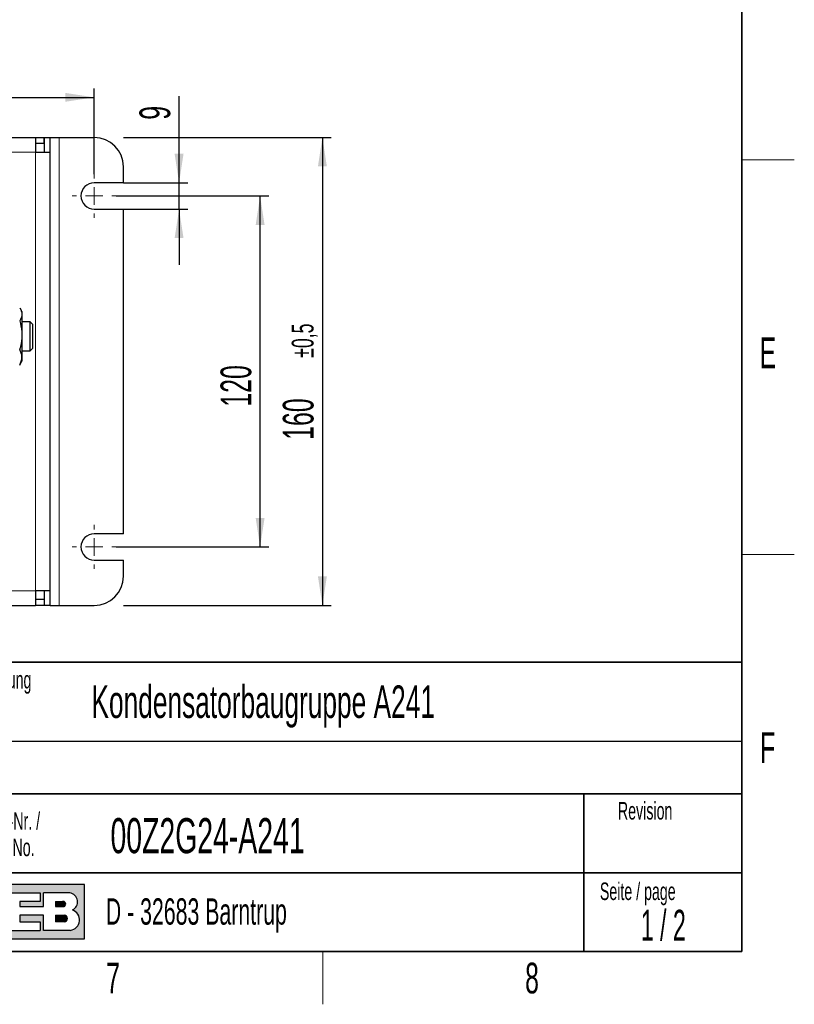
# Model space of a CAD drawing. Header units: millimetres. Extents: x 5 to 418, y 2 to 292.
# Tile 12 of 19: x 326 to 414, y 6 to 118. Entities that reach past the tile are written whole.
import ezdxf

# ---------------------------------------------------------------- set-up
doc = ezdxf.new("R2010")
doc.units = ezdxf.units.MM
doc.layers.add('SLD-0', color=7, linetype='Continuous')
doc.styles.add('SLDTEXTSTYLE0', font='TXT', dxfattribs={"width": 0.605})
doc.styles.add('SLDTEXTSTYLE1', font='TXT', dxfattribs={"width": 0.563})
doc.dimstyles.new('SLDDIMSTYLE0', dxfattribs={"dimtxt": 3.5, "dimasz": 3.302, "dimexe": 0, "dimexo": 0.0625, "dimgap": 0.875, "dimtad": 1, "dimlfac": 3, "dimrnd": 1e-09, "dimzin": 12, "dimdsep": 46, "dimtxsty": 'SLDTEXTSTYLE0', "dimsah": 1, "dimcen": 0.09, "dimadec": 0, "dimazin": 3, "dimtfac": 1, "dimtofl": 0, "dimtmove": 0, "dimatfit": 3, "dimfxl": 1, "dimfrac": 2, "dimtolj": 1, "dimtzin": 12, "dimarcsym": 0})
doc.dimstyles.new('SLDDIMSTYLE1', dxfattribs={"dimtxt": 3.5, "dimasz": 3.302, "dimexe": 0, "dimexo": 0.0625, "dimgap": 0.875, "dimtad": 1, "dimlfac": 3, "dimrnd": 1e-09, "dimzin": 12, "dimdsep": 46, "dimtxsty": 'SLDTEXTSTYLE0', "dimsah": 1, "dimcen": 0.09, "dimadec": 0, "dimazin": 3, "dimtfac": 1, "dimtmove": 0, "dimatfit": 0, "dimfxl": 1, "dimfrac": 2, "dimtolj": 1, "dimtzin": 12, "dimarcsym": 0})
doc.dimstyles.new('SLDDIMSTYLE3', dxfattribs={"dimtxt": 3.5, "dimasz": 3.302, "dimexe": 0, "dimexo": 0.0625, "dimgap": 0.875, "dimtad": 1, "dimlfac": 3, "dimrnd": 1e-09, "dimzin": 12, "dimdsep": 46, "dimtxsty": 'SLDTEXTSTYLE0', "dimsah": 1, "dimcen": 0.09, "dimadec": 0, "dimazin": 3, "dimtol": 1, "dimtp": 0.5, "dimtm": 0.5, "dimtfac": 1, "dimtofl": 0, "dimtmove": 0, "dimatfit": 3, "dimfxl": 1, "dimfrac": 2, "dimtolj": 1, "dimarcsym": 0})

# ---------------------------------------------------------------- blocks, each defined once
blk = doc.blocks.new('SW_NOTE_0_2')
at = {"layer": 'SLD-0', "color": 0, "char_height": 2, "attachment_point": 1, "style": 'SLDTEXTSTYLE0'}
for s, insert in [('Material-Nr. /', (0, 2.5781354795)), ('Material No.', (0, -0.4218645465))]:
    blk.add_mtext(s, dxfattribs=dict(at, insert=insert))
blk = doc.blocks.new('_D_17')
at = {"layer": 'SLD-0', "color": 7}
for p, q in [((220.8571403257, 100.6290610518), (220.8571403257, 110.3672207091)), ((334.190473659, 100.6290610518), (334.190473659, 110.3672207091)), ((220.8571403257, 109.3672207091), (334.190473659, 109.3672207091))]:
    blk.add_line(p, q, dxfattribs=at)
for points in [[(220.8571403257, 109.3672207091), (224.1591403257, 108.8592207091), (224.1591403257, 109.8752207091)], [(334.190473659, 109.3672207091), (330.888473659, 109.8752207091), (330.888473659, 108.8592207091)]]:
    blk.add_solid(points, dxfattribs=at)
at = {"layer": 'SLD-0', "color": 7, "insert": (273.513390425, 113.8789580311), "char_height": 3.5, "attachment_point": 1, "style": 'SLDTEXTSTYLE0'}
blk.add_mtext('340', dxfattribs=at)
blk = doc.blocks.new('_D_18')
at = {"layer": 'SLD-0', "color": 7}
for p, q in [((336.690473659, 98.1290610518), (354.1101655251, 98.1290610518)), ((353.1101655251, 58.1290610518), (353.1101655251, 98.1290610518)), ((336.690473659, 58.1290610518), (354.1101655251, 58.1290610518))]:
    blk.add_line(p, q, dxfattribs=at)
for points in [[(353.1101655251, 98.1290610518), (352.6021655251, 94.8270610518), (353.6181655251, 94.8270610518)], [(353.1101655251, 58.1290610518), (353.6181655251, 61.4310610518), (352.6021655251, 61.4310610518)]]:
    blk.add_solid(points, dxfattribs=at)
at = {"layer": 'SLD-0', "color": 7, "insert": (348.598428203, 74.1186444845), "char_height": 3.5, "attachment_point": 1, "rotation": 89.99999999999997, "style": 'SLDTEXTSTYLE0'}
blk.add_mtext('120', dxfattribs=at)
blk = doc.blocks.new('_D_19')
at = {"layer": 'SLD-0', "color": 7}
for p, q in [((343.8717790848, 99.6290610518), (343.8717790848, 109.4897743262)), ((337.5238069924, 99.6290610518), (344.8717790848, 99.6290610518)), ((343.8717790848, 96.6290610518), (343.8717790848, 99.6290610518)), ((337.5238069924, 96.6290610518), (344.8717790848, 96.6290610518)), ((343.8717790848, 96.6290610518), (343.8717790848, 90.2790610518))]:
    blk.add_line(p, q, dxfattribs=at)
for points in [[(343.8717790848, 99.6290610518), (344.3797790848, 102.9310610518), (343.3637790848, 102.9310610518)], [(343.8717790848, 96.6290610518), (343.3637790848, 93.3270610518), (344.3797790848, 93.3270610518)]]:
    blk.add_solid(points, dxfattribs=at)
at = {"layer": 'SLD-0', "color": 7, "insert": (339.3600417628, 106.8161632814), "char_height": 3.5, "attachment_point": 1, "rotation": 90.00000000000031, "style": 'SLDTEXTSTYLE0'}
blk.add_mtext('9', dxfattribs=at)
blk = doc.blocks.new('_D_20')
at = {"layer": 'SLD-0'}
for p, q in [((337.5238069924, 104.7957277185), (361.208875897, 104.7957277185)), ((360.208875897, 104.7957277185), (360.208875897, 51.4623943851)), ((337.5238069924, 51.4623943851), (361.208875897, 51.4623943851))]:
    blk.add_line(p, q, dxfattribs=at)
for points in [[(360.208875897, 104.7957277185), (359.700875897, 101.4937277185), (360.716875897, 101.4937277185)], [(360.208875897, 51.4623943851), (360.716875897, 54.7643943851), (359.700875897, 54.7643943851)]]:
    blk.add_solid(points, dxfattribs=at)
at = {"layer": 'SLD-0', "attachment_point": 1, "rotation": 90.00000000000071, "style": 'SLDTEXTSTYLE0'}
for s, insert, char_height in [('±0,5', (356.7129501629, 79.6901476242), 2.485), ('160', (355.6971385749, 70.3379009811), 3.5)]:
    blk.add_mtext(s, dxfattribs=dict(at, insert=insert, char_height=char_height))
blk = doc.blocks.new('SW_CENTERMARKSYMBOL_7')
at = {"layer": 'SLD-0', "color": 0, "lineweight": 18}
for p, q in [((0, 2), (0, 2.5)), ((-2, 0), (-2.5, 0)), ((0, 0), (-1, 0)), ((0, 0), (0, 1)), ((0, 0), (0, -1)), ((0, 0), (1, 0)), ((2, 0), (2.5, 0)), ((0, -2), (0, -2.5))]:
    blk.add_line(p, q, dxfattribs=at)
blk = doc.blocks.new('SW_CENTERMARKSYMBOL_8')
at = {"layer": 'SLD-0', "color": 0, "lineweight": 18}
for p, q in [((0, 2), (0, 2.5)), ((-2, 0), (-2.5, 0)), ((0, 0), (-1, 0)), ((0, 0), (0, 1)), ((0, 0), (0, -1)), ((0, 0), (1, 0)), ((2, 0), (2.5, 0)), ((0, -2), (0, -2.5))]:
    blk.add_line(p, q, dxfattribs=at)

msp = doc.modelspace()

# ---------------------------------------------------------------- hatches: boundary and pattern name
at = {"linetype": 'Continuous'}
h = msp.add_hatch(color=7, dxfattribs=at)
h.paths.add_polyline_path([(319.519086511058, 13.45626988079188), (333.083981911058, 13.45626988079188), (333.083981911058, 19.65736492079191), (319.519086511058, 19.65736492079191)], flags=0)
edge = h.paths.add_edge_path(flags=0)
edge.add_arc((331.3188604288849, 15.61738520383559), 1.20464082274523, -81.72003226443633, 70.1709600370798, ccw=False)
edge.add_line((331.4923410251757, 14.42530131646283), (331.480008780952, 14.42519098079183))
edge.add_line((331.480008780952, 14.42519098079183), (328.4331606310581, 14.42519098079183))
edge.add_line((328.4331606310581, 14.42519098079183), (328.4331606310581, 16.16924896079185))
edge.add_line((328.4331606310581, 16.16924896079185), (325.7201815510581, 16.16924896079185))
edge.add_line((325.7201815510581, 16.16924896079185), (325.7201815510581, 15.39411208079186))
edge.add_line((325.7201815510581, 15.39411208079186), (328.0455921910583, 15.39411208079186))
edge.add_line((328.0455921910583, 15.39411208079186), (328.0455921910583, 14.42519098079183))
edge.add_line((328.0455921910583, 14.42519098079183), (323.2009866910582, 14.42519098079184))
edge.add_line((323.2009866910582, 14.42519098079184), (321.8444971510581, 16.55681740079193))
edge.add_line((321.8444971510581, 16.55681740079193), (321.8444971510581, 14.42519098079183))
edge.add_line((321.8444971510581, 14.42519098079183), (320.4880076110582, 14.42519098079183))
edge.add_line((320.4880076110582, 14.42519098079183), (320.4880076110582, 18.68844382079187))
edge.add_line((320.4880076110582, 18.68844382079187), (321.8444971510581, 18.68844382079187))
edge.add_line((321.8444971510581, 18.68844382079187), (321.8444971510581, 17.33195428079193))
edge.add_line((321.8444971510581, 17.33195428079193), (323.0072024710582, 18.68844382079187))
edge.add_line((323.0072024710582, 18.68844382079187), (328.0455921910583, 18.68844382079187))
edge.add_line((328.0455921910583, 18.68844382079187), (328.0455921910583, 17.71952272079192))
edge.add_line((328.0455921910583, 17.71952272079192), (325.7201815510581, 17.71952272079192))
edge.add_line((325.7201815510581, 17.71952272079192), (325.7201815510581, 17.13817006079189))
edge.add_line((325.7201815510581, 17.13817006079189), (328.4331606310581, 17.13817006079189))
edge.add_line((328.4331606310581, 17.13817006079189), (328.4331606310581, 18.68844382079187))
edge.add_line((328.4331606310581, 18.68844382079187), (331.4242487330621, 18.68844382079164))
edge.add_line((331.4242487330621, 18.68844382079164), (331.4256482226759, 18.68844382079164))
edge.add_line((331.4256482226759, 18.68844382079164), (331.4259454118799, 18.68845828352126))
edge.add_arc((331.2860949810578, 17.67430640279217), 1.023749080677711, -64.45894120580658, 82.14849338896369, ccw=False)
h = msp.add_hatch(color=7, dxfattribs=at)
edge = h.paths.add_edge_path(flags=0)
edge.add_line((329.7896501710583, 17.13817006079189), (330.6013652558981, 17.13817006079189))
edge.add_arc((330.6568434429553, 17.42884639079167), 0.2959232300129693, 259.1945394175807, 460.8054605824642)
edge.add_line((330.6013652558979, 17.71952272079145), (329.7896501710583, 17.71952272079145))
edge.add_line((329.7896501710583, 17.71952272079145), (329.7896501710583, 17.13817006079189))
h = msp.add_hatch(color=7, dxfattribs=at)
edge = h.paths.add_edge_path(flags=0)
edge.add_line((329.7896501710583, 15.39411208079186), (330.7588584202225, 15.39411208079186))
edge.add_arc((330.7588584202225, 15.78168052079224), 0.3875684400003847, 270.0000000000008, 450.0000000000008)
edge.add_line((330.7588584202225, 16.16924896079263), (330.7386620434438, 16.16924896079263))
edge.add_line((330.7386620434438, 16.16924896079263), (329.7896501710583, 16.16924896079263))
edge.add_line((329.7896501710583, 16.16924896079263), (329.7896501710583, 15.39411208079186))

# ---------------------------------------------------------------- linework, layer by layer
at = {"color": 7, "linetype": 'Continuous', "lineweight": 25}
for p, q in [((298.3571403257, 104.7957277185), (327.5238069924, 104.7957277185)), ((327.5238069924, 104.7957277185), (327.5238069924, 103.1290610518)), ((327.5238069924, 104.7957277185), (328.490473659, 104.7957277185)), ((328.490473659, 104.1290610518), (328.490473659, 104.7957277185)), ((328.5238069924, 104.7957277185), (329.190473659, 104.7957277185)), ((328.5238069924, 103.1290610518), (328.5238069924, 104.7957277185)), ((329.190473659, 103.1290610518), (329.190473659, 104.7957277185)), ((329.190473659, 104.7957277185), (330.190473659, 104.7957277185)), ((330.190473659, 104.7957277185), (334.190473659, 104.7957277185)), ((327.5238069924, 104.1290610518), (328.490473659, 104.1290610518)), ((327.5238069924, 103.1290610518), (329.190473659, 103.1290610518)), ((329.190473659, 53.1290610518), (329.190473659, 103.1290610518)), ((337.5238069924, 99.6290610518), (337.5238069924, 101.4623943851)), ((337.5238069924, 99.6290610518), (334.190473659, 99.6290610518)), ((334.190473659, 96.6290610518), (337.5238069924, 96.6290610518)), ((337.5238069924, 59.6290610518), (337.5238069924, 96.6290610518)), ((325.9571403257, 84.9623943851), (325.7468123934, 85.3266930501)), ((325.9571403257, 84.9623943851), (325.9571403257, 84.6423661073)), ((325.9571403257, 84.6423661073), (325.9571403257, 82.2528823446)), ((326.8838069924, 83.7957277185), (325.9571403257, 83.7957277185)), ((327.190473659, 83.4890610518), (326.8838069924, 83.7957277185)), ((326.8838069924, 80.4623943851), (326.8838069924, 83.7957277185)), ((327.190473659, 80.7690610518), (327.190473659, 83.4890610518)), ((325.9571403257, 82.2528823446), (325.9571403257, 79.7395772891)), ((325.9571403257, 80.4623943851), (326.8838069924, 80.4623943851)), ((325.9571403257, 79.7395772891), (325.9571403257, 79.2957277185)), ((326.8838069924, 80.4623943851), (327.190473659, 80.7690610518)), ((325.7040771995, 78.860535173), (325.7409390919, 78.9348200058)), ((325.7468123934, 78.9314290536), (325.9571403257, 79.2957277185)), ((337.5238069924, 59.6290610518), (334.190473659, 59.6290610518)), ((334.190473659, 56.6290610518), (337.5238069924, 56.6290610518)), ((337.5238069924, 54.7957277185), (337.5238069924, 56.6290610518)), ((329.190473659, 53.1290610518), (327.5238069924, 53.1290610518)), ((327.5238069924, 53.1290610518), (327.5238069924, 51.4623943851)), ((328.5238069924, 51.4623943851), (328.5238069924, 53.1290610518)), ((329.190473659, 51.4623943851), (329.190473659, 53.1290610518)), ((328.490473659, 52.1290610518), (327.5238069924, 52.1290610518)), ((328.490473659, 52.1290610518), (328.490473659, 51.4623943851)), ((298.3571403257, 51.4623943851), (327.5238069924, 51.4623943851)), ((328.490473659, 51.4623943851), (327.5238069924, 51.4623943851)), ((329.190473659, 51.4623943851), (328.5238069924, 51.4623943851)), ((329.190473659, 51.4623943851), (330.190473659, 51.4623943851)), ((330.190473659, 51.4623943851), (334.190473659, 51.4623943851))]:
    msp.add_line(p, q, dxfattribs=at)
at = {"color": 7, "linetype": 'Continuous', "lineweight": 18}
for p, q in [((330.190473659, 51.4623943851), (330.190473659, 104.7957277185)), ((327.5238069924, 103.1290610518), (298.3571403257, 103.1290610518)), ((327.5238069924, 53.1290610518), (327.5238069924, 103.1290610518)), ((298.3571403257, 53.1290610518), (327.5238069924, 53.1290610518))]:
    msp.add_line(p, q, dxfattribs=at)
at = {"color": 7, "linetype": 'Continuous', "lineweight": 25}
for centre, radius, start, end in [((334.190473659, 101.4623943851), 3.333333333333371, 0, 90), ((334.190473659, 98.1290610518), 1.500000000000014, 90, 270), ((334.190473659, 58.1290610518), 1.500000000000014, 90, 270), ((334.190473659, 54.7957277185), 3.333333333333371, 270, 0)]:
    msp.add_arc(centre, radius, start, end, dxfattribs=at)
for points, knots in [([(325.7409390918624, 85.32330209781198), (325.7966126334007, 85.22521385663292), (325.9232221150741, 85.00214736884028), (325.9449607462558, 84.77155878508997), (325.9571403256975, 84.64236610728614)], [0, 0, 0, 0, 0.4397264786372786, 1, 1, 1, 1]), ([(325.9571403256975, 84.64236610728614), (325.9568381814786, 84.62446545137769), (325.9545500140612, 84.48890205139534), (325.8992803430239, 84.23330355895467), (325.7695412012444, 84.0032341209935), (325.7040771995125, 83.88714528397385)], [0, 0, 0, 0, 0.0700880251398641, 0.5307833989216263, 0.9999999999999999, 0.9999999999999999, 0.9999999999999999, 0.9999999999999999]), ([(325.7040771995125, 83.88714528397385), (325.8059467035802, 83.48116674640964), (325.9411560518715, 82.94231958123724), (325.9539785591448, 82.38925635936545), (325.9571403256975, 82.25288234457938)], [0, 0, 0, 0, 0.753420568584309, 1, 1, 1, 1]), ([(325.9571403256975, 82.25288234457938), (325.9266984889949, 81.82663182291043), (325.8871786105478, 81.27326939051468), (325.738280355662, 80.74090735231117), (325.7040771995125, 80.61861940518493)], [0, 0, 0, 0, 0.7702917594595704, 1, 1, 1, 1]), ([(325.9571403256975, 79.73957728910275), (325.9568381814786, 79.76041282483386), (325.9545500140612, 79.91820235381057), (325.8992803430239, 80.21570717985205), (325.7695412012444, 80.48349736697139), (325.7040771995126, 80.61861940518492)], [0, 0, 0, 0, 0.0700880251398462, 0.5307833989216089, 1, 1, 1, 1]), ([(325.7040771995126, 78.86053517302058), (325.774807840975, 79.00329547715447), (325.917565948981, 79.29143355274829), (325.9438692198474, 79.5892941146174), (325.9571403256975, 79.73957728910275)], [0, 0, 0, 0, 0.4954579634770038, 1, 1, 1, 1])]:
    msp.add_open_spline(points, degree=3, knots=knots, dxfattribs=at)
at = {"layer": 'SLD-0', "lineweight": 35}
for p, q in [((408, 12), (408, 282.5)), ((318, 45), (408, 45)), ((408, 45), (408, 12)), ((408, 30), (318, 30)), ((390, 12), (390, 30)), ((318, 21), (390, 21)), ((390, 21), (408, 21)), ((26, 12), (408, 12)), ((408, 12), (318, 12))]:
    msp.add_line(p, q, dxfattribs=at)
at = {"layer": 'SLD-0', "lineweight": 18}
for p, q in [((408, 102.25), (414, 102.25)), ((408, 57.25), (414, 57.25)), ((360.25, 6), (360.25, 12))]:
    msp.add_line(p, q, dxfattribs=at)
at = {"layer": 'SLD-0'}
for p, q in [((318, 36), (408, 36)), ((331.4242487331, 18.6884438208), (331.4256482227, 18.6884438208)), ((331.4256482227, 18.6884438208), (331.4259454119, 18.6884582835)), ((331.480008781, 14.4251909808), (331.4923410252, 14.4253013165))]:
    msp.add_line(p, q, dxfattribs=at)
at = {"layer": 'SLD-0', "linetype": 'Continuous'}
for p, q in [((333.0839819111, 19.6573649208), (319.5190865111, 19.6573649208)), ((333.0839819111, 13.4562698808), (333.0839819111, 19.6573649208)), ((323.0072024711, 18.6884438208), (328.0455921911, 18.6884438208)), ((328.0455921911, 18.6884438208), (328.0455921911, 17.7195227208)), ((331.4242487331, 18.6884438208), (328.4331606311, 18.6884438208)), ((328.4331606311, 17.1381700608), (328.4331606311, 18.6884438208)), ((331.4242487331, 18.6884438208), (331.4256482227, 18.6884438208)), ((331.4256482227, 18.6884438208), (331.4259454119, 18.6884582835)), ((325.7201815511, 17.7195227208), (325.7201815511, 17.1381700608)), ((328.0455921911, 17.7195227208), (325.7201815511, 17.7195227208)), ((325.7201815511, 17.1381700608), (328.4331606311, 17.1381700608)), ((329.7896501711, 17.7195227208), (330.6013652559, 17.7195227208)), ((329.7896501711, 17.7195227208), (329.7896501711, 17.1381700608)), ((329.7896501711, 17.1381700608), (330.6013652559, 17.1381700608)), ((325.7201815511, 16.1692489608), (325.7201815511, 15.3941120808)), ((328.4331606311, 16.1692489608), (325.7201815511, 16.1692489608)), ((328.4331606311, 14.4251909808), (328.4331606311, 16.1692489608)), ((329.7896501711, 16.1692489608), (330.7588584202, 16.1692489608)), ((329.7896501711, 16.1692489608), (329.7896501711, 15.3941120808)), ((330.7386620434, 16.1692489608), (330.7588584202, 16.1692489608)), ((325.7201815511, 15.3941120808), (328.0455921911, 15.3941120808)), ((328.0455921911, 15.3941120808), (328.0455921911, 14.4251909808)), ((330.7588584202, 15.3941120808), (329.7896501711, 15.3941120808)), ((323.2009866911, 14.4251909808), (328.0455921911, 14.4251909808)), ((331.480008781, 14.4251909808), (328.4331606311, 14.4251909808)), ((331.480008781, 14.4251909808), (331.4923410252, 14.4253013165)), ((319.5190865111, 13.4562698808), (333.0839819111, 13.4562698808))]:
    msp.add_line(p, q, dxfattribs=at)
for centre, radius, start, end in [((331.2860949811, 17.6743064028), 1.023749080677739, 295.5410587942, 82.148493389), ((330.656843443, 17.4288463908), 0.2959232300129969, 259.1945394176, 100.8054605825), ((330.7588584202, 15.7816805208), 0.3875684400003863, 270, 90), ((331.3188604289, 15.6173852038), 1.204640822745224, 278.2799677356, 70.1709600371)]:
    msp.add_arc(centre, radius, start, end, dxfattribs=at)

# ---------------------------------------------------------------- block references
at = {"layer": 'SLD-0', "color": 7, "lineweight": 18}
for name, p in [('SW_CENTERMARKSYMBOL_7', (334.190473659, 98.1290610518)), ('SW_CENTERMARKSYMBOL_8', (334.190473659, 58.1290610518))]:
    msp.add_blockref(name, p, dxfattribs=at)
at = {"layer": 'SLD-0'}
msp.add_blockref('SW_NOTE_0_2', (318.6797653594, 25.3096913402), dxfattribs=at)

# ---------------------------------------------------------------- texts
for s, insert, char_height, attachment_point, style in [('E', (410.9815679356, 82.0010772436), 3.5, 2, 'SLDTEXTSTYLE0'), ('Benennung', (318.7636716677, 43.9908879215), 2, 1, 'SLDTEXTSTYLE0'), ('Kondensatorbaugruppe A241', (333.8826865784, 42.339836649), 3.7041666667, 1, 'SLDTEXTSTYLE0'), ('F', (410.9536166, 37.0010772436), 3.5, 2, 'SLDTEXTSTYLE0'), ('Revision', (393.8965220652, 29.0591225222), 2, 1, 'SLDTEXTSTYLE0'), ('00Z2G24-A241', (336.0565356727, 27.2215601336), 4, 1, 'SLDTEXTSTYLE0'), ('Seite / page', (391.8390568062, 19.8830679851), 2, 1, 'SLDTEXTSTYLE0'), ('D - 32683 Barntrup', (335.5202035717, 18.0786992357), 3, 1, 'SLDTEXTSTYLE0'), ('1 / 2', (399.0662699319, 16.7706515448), 3.5, 2, 'SLDTEXTSTYLE1'), ('7', (336.3527123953, 10.7429955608), 3.5, 2, 'SLDTEXTSTYLE0'), ('8', (384.1027123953, 10.7429955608), 3.5, 2, 'SLDTEXTSTYLE0')]:
    msp.add_mtext(s, dxfattribs=dict(at, insert=insert, char_height=char_height, attachment_point=attachment_point, style=style))

# ---------------------------------------------------------------- dimensions: what is measured, and where the dimension line sits
at = {"layer": 'SLD-0', "color": 7}
dim = msp.add_linear_dim(base=(334.190473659, 109.3672207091), p1=(220.8571403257, 100.6290610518), p2=(334.190473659, 100.6290610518), dimstyle='SLDDIMSTYLE0', dxfattribs=at)
dim.commit()
dim.dimension.update_dxf_attribs({"geometry": '_D_17', "text_midpoint": (277.5238069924, 109.3672207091), "dimtype": 160})
for base, p1, p2, dimstyle, picture, middle in [((343.8717790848, 99.6290610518), (337.5238069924, 96.6290610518), (337.5238069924, 99.6290610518), 'SLDDIMSTYLE1', '_D_19', (343.8717790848, 108.1529688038)), ((353.1101655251, 98.1290610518), (336.690473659, 58.1290610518), (336.690473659, 98.1290610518), 'SLDDIMSTYLE0', '_D_18', (353.1101655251, 78.1290610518))]:
    dim = msp.add_linear_dim(base=base, p1=p1, p2=p2, angle=90, dimstyle=dimstyle, dxfattribs=at)
    dim.commit()
    dim.dimension.update_dxf_attribs({"geometry": picture, "text_midpoint": middle, "dimtype": 160})
at = {"layer": 'SLD-0'}
dim = msp.add_linear_dim(base=(357.5238069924, 51.4623943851), p1=(337.5238069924, 104.7957277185), p2=(337.5238069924, 51.4623943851), angle=90, dimstyle='SLDDIMSTYLE3', dxfattribs=at)
dim.commit()
dim.dimension.update_dxf_attribs({"geometry": '_D_20', "text_midpoint": (357.5238069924, 78.1290610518), "dimtype": 160})

doc.saveas('drawing.dxf')
